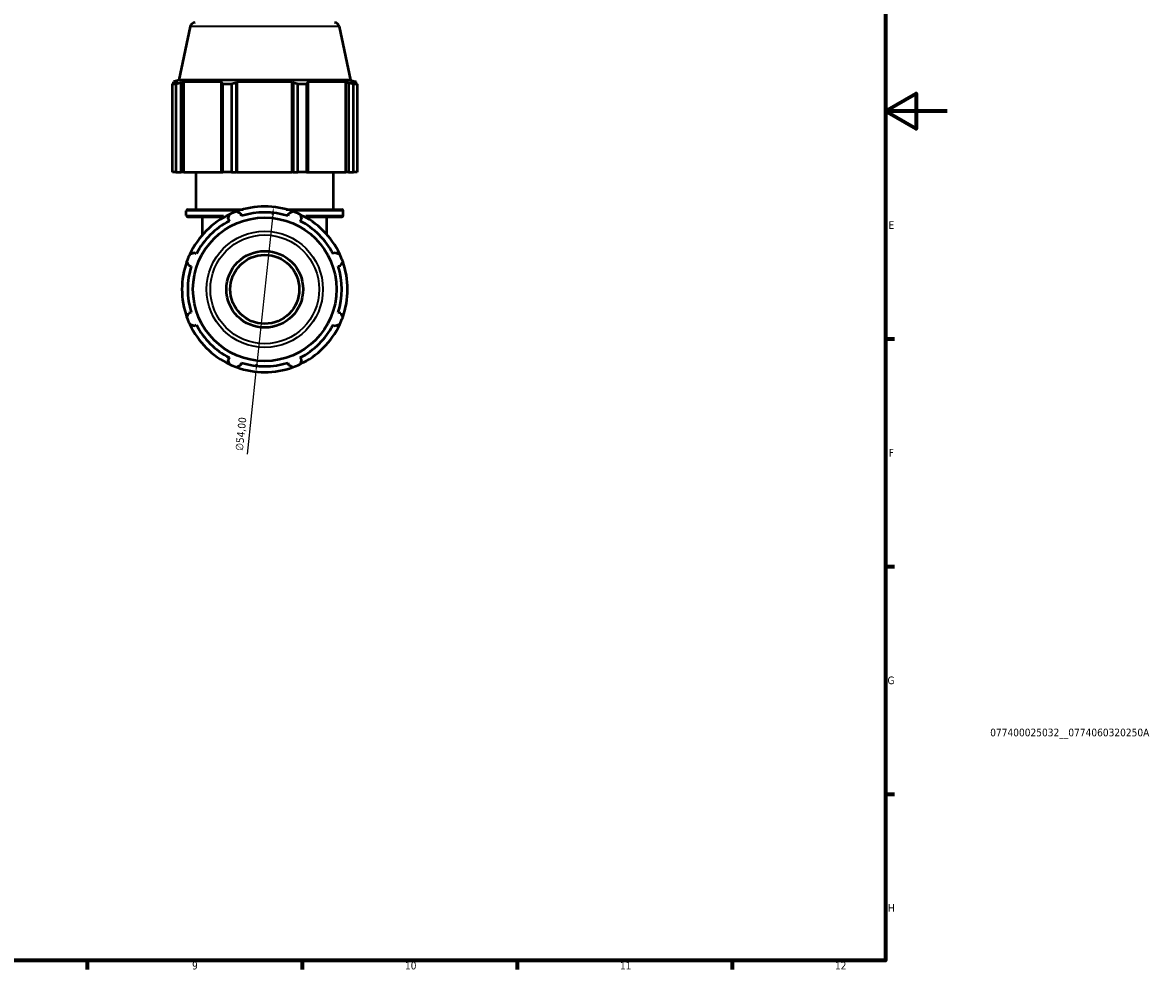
# Model space of a CAD drawing. Header units: millimetres. Extents: x 0 to 908, y 0 to 743.
# Tile 5 of 6: x 540 to 908, y 17 to 326. Entities that reach past the tile are written whole.
import ezdxf
from ezdxf.enums import TextEntityAlignment as Align

# ---------------------------------------------------------------- set-up
doc = ezdxf.new("R2010")
doc.units = ezdxf.units.MM
for name, color, linetype, lineweight in [('Border (ISO)', 7, 'Continuous', 70), ('Dimension (ISO)', 7, 'Continuous', 25), ('Title (ISO)', 7, 'Continuous', 50), ('Visible (ISO)', 7, 'Continuous', 50), ('Visible Narrow (ISO)', 7, 'Continuous', 35)]:
    doc.layers.add(name, color=color, linetype=linetype, lineweight=lineweight)
doc.styles.add('Note Text (ISO)', font='tahoma.ttf')
doc.dimstyles.new('Default (ISO)', dxfattribs={"dimtxt": 2.5, "dimasz": 2.5, "dimexe": 3.175, "dimexo": 0, "dimgap": 0.762, "dimtad": 1, "dimrnd": 1e-08, "dimzin": 0, "dimtxsty": 'Note Text (ISO)', "dimcen": 0.09, "dimdle": 10, "dimclrd": 256, "dimclre": 256, "dimclrt": 256, "dimazin": 0, "dimtfac": 1.40208, "dimtmove": 0, "dimatfit": 3, "dimfxl": 1, "dimtolj": 1, "dimtzin": 0, "dimlwd": -1, "dimlwe": -1, "dimarcsym": 0})

# ---------------------------------------------------------------- blocks, each defined once
blk = doc.blocks.new('Borders Default Border')
at = {"layer": 'Border (ISO)'}
for p, q in [((821, 222.75), (823.9, 222.75)), ((821, 148.5), (823.9, 148.5)), ((821, 74.25), (823.9, 74.25)), ((560.67, 20), (560.67, 17.1)), ((630.75, 20), (630.75, 17.1)), ((700.83, 20), (700.83, 17.1)), ((770.92, 20), (770.92, 17.1))]:
    blk.add_line(p, q, dxfattribs=at)
at = {"layer": 'Border (ISO)', "flags": 128}
for points in [[(20, 20), (20, 574), (821, 574), (821, 20), (20, 20)], [(841, 297), (821, 297), (831, 302.77), (831, 291.23), (821, 297)]]:
    blk.add_lwpolyline(points, dxfattribs=at)
at = {"layer": 'Border (ISO)', "color": 232, "true_color": 0xca0064, "char_height": 2.5, "attachment_point": 7, "style": 'Note Text (ISO)'}
for s, insert in [('E', (821.94, 258.63)), ('F', (822, 184.38)), ('G', (821.61, 110.08)), ('H', (821.74, 35.88)), ('9', (594.88, 17.05)), ('10', (664.29, 17.05)), ('11', (734.37, 17.1)), ('12', (804.46, 17.1))]:
    blk.add_mtext(s, dxfattribs=dict(at, insert=insert))
blk = doc.blocks.new('Title Blocks ISO')
at = {"layer": 'Title (ISO)', "color": 232, "true_color": 0xca0064, "style": 'Note Text (ISO)'}
blk.add_attdef('PART_NUMBER_001', (34.08, 73.13), '', height=2.5, dxfattribs=at)
blk.add_attdef('DESCRIPTION', text='', height=2.5, dxfattribs=at).set_placement((34.09, 65.95), align=Align.TOP_LEFT)
blk = doc.blocks.new('*D12')
at = {"layer": 'Defpoints', "color": 0, "transparency": 16777216}
for p in [(621.46, 265.77), (615.7, 212.08)]:
    blk.add_point(p, dxfattribs=at)
at = {"layer": 'Dimension (ISO)', "transparency": 16777216}
for p, q in [((621.2, 263.29), (615.97, 214.57)), ((615.7, 212.08), (612.81, 185.21))]:
    blk.add_line(p, q, dxfattribs=at)
blk.add_arc((618.58, 238.93), 27, 160.208, 270.6099, dxfattribs=at)
for points in [[(620.78, 263.33), (621.61, 263.24), (621.46, 265.77)], [(615.55, 214.61), (616.38, 214.52), (615.7, 212.08)]]:
    blk.add_solid(points, dxfattribs=at)
at = {"layer": 'Dimension (ISO)', "color": 232, "true_color": 0xca0064, "transparency": 16777216, "insert": (608.94, 186.39), "char_height": 2.5, "attachment_point": 1, "rotation": 83.8723, "style": 'Note Text (ISO)'}
blk.add_mtext('\\A1;∅54,00', dxfattribs=at)

msp = doc.modelspace()

# ---------------------------------------------------------------- linework, layer by layer
at = {"layer": 'Visible (ISO)'}
for p, q in [((594.312, 324.66), (590.596, 307.177)), ((642.851, 324.66), (646.567, 307.177)), ((590.596, 307.177), (588.822, 306.601)), ((590.199, 306.601), (588.822, 306.601)), ((588.822, 306.054), (588.822, 306.601)), ((590.199, 306.601), (589.284, 306.289)), ((646.567, 307.177), (590.596, 307.177)), ((591.333, 306.289), (592.184, 306.601)), ((591.333, 277.177), (591.333, 306.289)), ((592.184, 277.177), (592.184, 306.601)), ((604.84, 306.601), (592.184, 306.601)), ((604.84, 306.601), (604.397, 306.289)), ((604.397, 306.289), (604.397, 277.177)), ((609.344, 306.289), (609.633, 306.601)), ((609.344, 277.177), (609.344, 306.289)), ((609.633, 277.177), (609.633, 306.601)), ((627.531, 306.601), (609.633, 306.601)), ((627.531, 277.177), (627.531, 306.601)), ((627.531, 306.601), (627.819, 306.289)), ((627.819, 306.289), (627.819, 277.177)), ((632.767, 306.289), (632.323, 306.601)), ((644.979, 306.601), (632.323, 306.601)), ((632.767, 277.177), (632.767, 306.289)), ((644.979, 277.177), (644.979, 306.601)), ((644.979, 306.601), (645.831, 306.289)), ((645.831, 306.289), (645.831, 277.177)), ((646.567, 307.177), (648.342, 306.601)), ((647.88, 306.289), (646.964, 306.601)), ((648.342, 306.601), (646.964, 306.601)), ((648.342, 306.054), (648.342, 306.601)), ((589.629, 305.873), (588.472, 305.873)), ((588.472, 277.177), (588.472, 305.873)), ((589.629, 305.873), (589.629, 277.177)), ((607.746, 305.873), (604.953, 305.873)), ((604.953, 277.177), (604.953, 305.873)), ((607.746, 305.873), (607.746, 277.177)), ((632.211, 305.873), (629.417, 305.873)), ((629.417, 277.177), (629.417, 305.873)), ((632.211, 305.873), (632.211, 277.177)), ((648.691, 305.873), (647.534, 305.873)), ((647.534, 277.177), (647.534, 305.873)), ((648.691, 305.873), (648.691, 277.177)), ((589.629, 277.177), (588.472, 277.177)), ((589.629, 277.177), (591.333, 277.177)), ((592.184, 277.177), (591.333, 277.177)), ((592.184, 277.177), (604.397, 277.177)), ((596.182, 264.997), (596.182, 277.177)), ((604.397, 277.177), (604.953, 277.177)), ((607.746, 277.177), (604.953, 277.177)), ((607.746, 277.177), (609.344, 277.177)), ((609.633, 277.177), (609.344, 277.177)), ((609.633, 277.177), (627.531, 277.177)), ((627.819, 277.177), (627.531, 277.177)), ((627.819, 277.177), (629.417, 277.177)), ((632.211, 277.177), (629.417, 277.177)), ((632.211, 277.177), (632.767, 277.177)), ((632.767, 277.177), (644.979, 277.177)), ((640.982, 264.997), (640.982, 277.177)), ((645.831, 277.177), (644.979, 277.177)), ((645.831, 277.177), (647.534, 277.177)), ((648.691, 277.177), (647.534, 277.177)), ((592.982, 262.997), (592.982, 264.497)), ((593.482, 264.997), (611.556, 264.997)), ((605.412, 262.497), (593.482, 262.497)), ((598.332, 256.786), (598.332, 262.497)), ((606.613, 261.919), (606.987, 261.2)), ((611.031, 262.875), (610.787, 263.648)), ((625.607, 264.997), (643.682, 264.997)), ((626.376, 263.648), (626.132, 262.875)), ((630.176, 261.2), (630.55, 261.919)), ((643.682, 262.497), (631.752, 262.497)), ((638.832, 256.786), (638.832, 262.497)), ((644.182, 262.997), (644.182, 264.497)), ((596.309, 250.522), (595.59, 250.896)), ((641.573, 250.896), (640.855, 250.522)), ((593.861, 246.722), (594.634, 246.478)), ((642.53, 246.478), (643.302, 246.722)), ((594.634, 231.377), (593.861, 231.133)), ((643.302, 231.133), (642.53, 231.377)), ((595.59, 226.959), (596.309, 227.333)), ((640.855, 227.333), (641.573, 226.959)), ((606.987, 216.655), (606.613, 215.936)), ((610.787, 214.207), (611.031, 214.98)), ((626.132, 214.98), (626.376, 214.207)), ((630.55, 215.936), (630.176, 216.655))]:
    msp.add_line(p, q, dxfattribs=at)
for radius in [23.392, 12.5, 11.25]:
    msp.add_circle((618.582, 238.927), radius, dxfattribs=at)
for centre, radius, start, end in [((595.877, 324.327), 1.6, 90, 168), ((641.286, 324.327), 1.6, 12, 90), ((618.582, 238.927), 27, 70.20802, 109.79198), ((593.482, 264.497), 0.5, 90, 180), ((593.482, 262.997), 0.5, 180, 270), ((618.582, 238.927), 27, 115.20802, 154.79198), ((618.582, 238.927), 27, 109.79198, 115.20802), ((618.582, 238.927), 25.11, 72.5, 107.5), ((618.582, 238.927), 27, 64.79198, 70.20802), ((618.582, 238.927), 27, 25.20802, 64.79198), ((643.682, 264.497), 0.5, 0, 90), ((643.682, 262.997), 0.5, 270, 0), ((618.582, 238.927), 25.11, 117.5, 152.5), ((618.582, 238.927), 25.11, 27.5, 62.5), ((618.582, 238.927), 27, 160.20802, 199.79198), ((618.582, 238.927), 27, 154.79198, 160.20802), ((618.582, 238.927), 27, 19.79198, 25.20802), ((618.582, 238.927), 27, 340.20802, 19.79198), ((618.582, 238.927), 25.11, 162.5, 197.5), ((618.582, 238.927), 25.11, 342.5, 17.5), ((618.582, 238.927), 27, 199.79198, 205.20802), ((618.582, 238.927), 27, 334.79198, 340.20802), ((618.582, 238.927), 27, 205.20802, 244.79198), ((618.582, 238.927), 25.11, 207.5, 242.5), ((618.582, 238.927), 27, 295.20802, 334.79198), ((618.582, 238.927), 25.11, 297.5, 332.5), ((618.582, 238.927), 27, 244.79198, 250.20802), ((618.582, 238.927), 25.11, 252.5, 287.5), ((618.582, 238.927), 27, 289.79198, 295.20802), ((618.582, 238.927), 27, 250.20802, 289.79198)]:
    msp.add_arc(centre, radius, start, end, dxfattribs=at)
for points, weights in [([(588.472, 305.873), (588.886, 306.089), (589.284, 306.289)], [1, 1.00141557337, 1.00201451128]), ([(591.333, 306.289), (590.498, 306.089), (589.629, 305.873)], [1.00201451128, 1.00141557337, 1]), ([(604.953, 305.873), (604.669, 306.089), (604.397, 306.289)], [1, 1.00141557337, 1.00201451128]), ([(609.344, 306.289), (608.562, 306.089), (607.746, 305.873)], [1.00201451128, 1.00141557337, 1]), ([(629.417, 305.873), (628.602, 306.089), (627.819, 306.289)], [1, 1.00141557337, 1.00201451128]), ([(632.767, 306.289), (632.494, 306.089), (632.211, 305.873)], [1.00201451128, 1.00141557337, 1]), ([(647.534, 305.873), (646.665, 306.089), (645.831, 306.289)], [1, 1.00141557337, 1.00201451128]), ([(647.88, 306.289), (648.277, 306.089), (648.691, 305.873)], [1.00201451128, 1.00141557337, 1]), ([(606.613, 261.919), (606.843, 262.623), (607.082, 263.356)], [1.00223222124, 1.00152435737, 1]), ([(609.439, 264.332), (610.127, 263.983), (610.787, 263.648)], [1, 1.00152435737, 1.00223222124]), ([(626.376, 263.648), (627.036, 263.983), (627.724, 264.332)], [1.00223222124, 1.00152435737, 1]), ([(630.081, 263.356), (630.321, 262.623), (630.55, 261.919)], [1, 1.00152435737, 1.00223222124]), ([(594.153, 250.427), (594.886, 250.666), (595.59, 250.896)], [1, 1.00152435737, 1.00223222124]), ([(641.573, 250.896), (642.277, 250.666), (643.01, 250.427)], [1.00223222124, 1.00152435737, 1]), ([(593.861, 246.722), (593.526, 247.382), (593.177, 248.07)], [1.00223222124, 1.00152435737, 1]), ([(643.987, 248.07), (643.637, 247.382), (643.302, 246.722)], [1, 1.00152435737, 1.00223222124]), ([(593.177, 229.785), (593.526, 230.473), (593.861, 231.133)], [1, 1.00152435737, 1.00223222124]), ([(643.302, 231.133), (643.637, 230.473), (643.987, 229.785)], [1.00223222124, 1.00152435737, 1]), ([(595.59, 226.959), (594.886, 227.189), (594.153, 227.428)], [1.00223222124, 1.00152435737, 1]), ([(643.01, 227.428), (642.277, 227.189), (641.573, 226.959)], [1, 1.00152435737, 1.00223222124]), ([(607.082, 214.499), (606.843, 215.232), (606.613, 215.936)], [1, 1.00152435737, 1.00223222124]), ([(610.787, 214.207), (610.127, 213.872), (609.439, 213.522)], [1.00223222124, 1.00152435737, 1]), ([(627.724, 213.522), (627.036, 213.872), (626.376, 214.207)], [1, 1.00152435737, 1.00223222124]), ([(630.55, 215.936), (630.321, 215.232), (630.081, 214.499)], [1.00223222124, 1.00152435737, 1])]:
    msp.add_rational_spline(points, weights, degree=2, dxfattribs=at)
at = {"layer": 'Visible Narrow (ISO)'}
for p, q in [((642.552, 324.66), (594.611, 324.66)), ((593.019, 262.997), (605.161, 262.997)), ((608.453, 264.497), (593.03, 264.497)), ((644.134, 264.497), (628.711, 264.497)), ((632.002, 262.997), (644.145, 262.997))]:
    msp.add_line(p, q, dxfattribs=at)
for radius in [18.96, 17.738]:
    msp.add_circle((618.582, 238.927), radius, dxfattribs=at)

# ---------------------------------------------------------------- block references
msp.add_blockref('Borders Default Border', (0, 0))
msp.add_blockref('Title Blocks ISO', (821, 20)).add_auto_attribs({'PART_NUMBER_001': '077400025032__0774060320250A'})

# ---------------------------------------------------------------- dimensions: what is measured, and where the dimension line sits
at = {"layer": 'Dimension (ISO)'}
dim = msp.add_diameter_dim_2p(p1=(621.464, 265.773), p2=(615.7, 212.082), dimstyle='Default (ISO)', override={"dimdec": 2, "dimlfac": 1, "dimtp": 0, "dimtm": 0, "dimtdec": 2, "dimatfit": 2}, dxfattribs=at)
dim.commit()
dim.dimension.update_dxf_attribs({"geometry": '*D12', "text_midpoint": (613.482, 191.428), "dimtype": 163})

doc.saveas('drawing.dxf')
